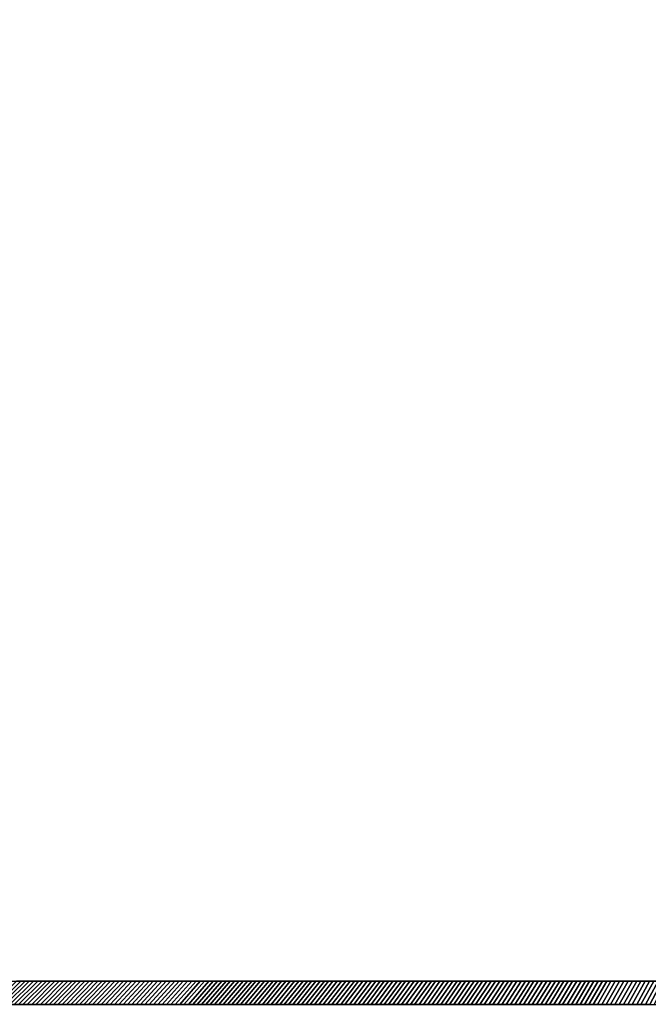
# Model space of a CAD drawing. Extents: x -14.9 to 10.5, y -11.3 to 8.7.
# Tile 4 of 14: x -8.4 to -2, y -11.3 to -1.2. Entities that reach past the tile are written whole.
import ezdxf

# ---------------------------------------------------------------- set-up
doc = ezdxf.new("R2010")
doc.units = 0
doc.header["$MEASUREMENT"] = 0
doc.layers.get('0').update_dxf_attribs({"linetype": 'CONTINUOUS'})

msp = doc.modelspace()

# ---------------------------------------------------------------- linework, layer by layer
at = {"elevation": -14.226}
msp.add_lwpolyline([(10.541, 5.059, 0.164351), (10.541, 5.134), (9.48, 8.613, 0.32213), (9.368, 8.693), (8.779, 8.693), (-14.696, 8.693, 0.376322), (-14.902, 8.459), (-14.902, -11.071), (-14.902, -11.072, 0.376322), (-14.696, -11.307), (8.779, -11.307), (9.368, -11.307, 0.318681), (9.48, -11.224), (10.541, -7.747, 0.154887), (10.542, -7.675, -0.15531)], format="xyb", close=True, dxfattribs=at)

# ---------------------------------------------------------------- meshes
mesh = msp.add_polymesh((2, 9))
for k, corner in enumerate([(-8.412, -11.307, -14.226), (-8.457, -11.307, -14.226), (-8.501, -11.307, -14.226), (-8.546, -11.307, -14.226), (-8.59, -11.307, -14.226), (-8.635, -11.307, -14.226), (-8.679, -11.307, -14.226), (-8.724, -11.307, -14.226), (-8.768, -11.307, -14.226), (-8.173, -11.07, -14.462), (-8.217, -11.07, -14.462), (-8.26, -11.07, -14.462), (-8.304, -11.07, -14.462), (-8.348, -11.07, -14.462), (-8.391, -11.07, -14.462), (-8.435, -11.07, -14.462), (-8.479, -11.07, -14.462), (-8.523, -11.07, -14.462)]):
    mesh.set_mesh_vertex(divmod(k, 9), corner)
mesh = msp.add_polymesh((2, 9))
for k, corner in enumerate([(-8.724, -11.307, 13.354), (-8.679, -11.307, 13.354), (-8.635, -11.307, 13.354), (-8.59, -11.307, 13.354), (-8.546, -11.307, 13.354), (-8.501, -11.307, 13.354), (-8.457, -11.307, 13.354), (-8.412, -11.307, 13.354), (-8.368, -11.307, 13.354), (-8.479, -11.07, 13.59), (-8.435, -11.07, 13.59), (-8.391, -11.07, 13.59), (-8.348, -11.07, 13.59), (-8.304, -11.07, 13.59), (-8.26, -11.07, 13.59), (-8.217, -11.07, 13.59), (-8.173, -11.07, 13.59), (-8.129, -11.07, 13.59)]):
    mesh.set_mesh_vertex(divmod(k, 9), corner)
mesh = msp.add_polymesh((2, 9))
for k, corner in enumerate([(-8.056, -11.307, -14.226), (-8.101, -11.307, -14.226), (-8.145, -11.307, -14.226), (-8.19, -11.307, -14.226), (-8.234, -11.307, -14.226), (-8.279, -11.307, -14.226), (-8.323, -11.307, -14.226), (-8.368, -11.307, -14.226), (-8.412, -11.307, -14.226), (-7.823, -11.07, -14.462), (-7.867, -11.07, -14.462), (-7.91, -11.07, -14.462), (-7.954, -11.07, -14.462), (-7.998, -11.07, -14.462), (-8.042, -11.07, -14.462), (-8.085, -11.07, -14.462), (-8.129, -11.07, -14.462), (-8.173, -11.07, -14.462)]):
    mesh.set_mesh_vertex(divmod(k, 9), corner)
mesh = msp.add_polymesh((2, 9))
for k, corner in enumerate([(-8.368, -11.307, 13.354), (-8.323, -11.307, 13.354), (-8.279, -11.307, 13.354), (-8.234, -11.307, 13.354), (-8.19, -11.307, 13.354), (-8.145, -11.307, 13.354), (-8.101, -11.307, 13.354), (-8.056, -11.307, 13.354), (-8.012, -11.307, 13.354), (-8.129, -11.07, 13.59), (-8.085, -11.07, 13.59), (-8.042, -11.07, 13.59), (-7.998, -11.07, 13.59), (-7.954, -11.07, 13.59), (-7.91, -11.07, 13.59), (-7.867, -11.07, 13.59), (-7.823, -11.07, 13.59), (-7.779, -11.07, 13.59)]):
    mesh.set_mesh_vertex(divmod(k, 9), corner)
mesh = msp.add_polymesh((2, 9))
for k, corner in enumerate([(-7.7, -11.307, -14.226), (-7.745, -11.307, -14.226), (-7.789, -11.307, -14.226), (-7.834, -11.307, -14.226), (-7.878, -11.307, -14.226), (-7.923, -11.307, -14.226), (-7.967, -11.307, -14.226), (-8.012, -11.307, -14.226), (-8.056, -11.307, -14.226), (-7.473, -11.07, -14.462), (-7.517, -11.07, -14.462), (-7.561, -11.07, -14.462), (-7.604, -11.07, -14.462), (-7.648, -11.07, -14.462), (-7.692, -11.07, -14.462), (-7.736, -11.07, -14.462), (-7.779, -11.07, -14.462), (-7.823, -11.07, -14.462)]):
    mesh.set_mesh_vertex(divmod(k, 9), corner)
mesh = msp.add_polymesh((2, 9))
for k, corner in enumerate([(-8.012, -11.307, 13.354), (-7.967, -11.307, 13.354), (-7.923, -11.307, 13.354), (-7.878, -11.307, 13.354), (-7.834, -11.307, 13.354), (-7.789, -11.307, 13.354), (-7.745, -11.307, 13.354), (-7.7, -11.307, 13.354), (-7.656, -11.307, 13.354), (-7.779, -11.07, 13.59), (-7.736, -11.07, 13.59), (-7.692, -11.07, 13.59), (-7.648, -11.07, 13.59), (-7.604, -11.07, 13.59), (-7.561, -11.07, 13.59), (-7.517, -11.07, 13.59), (-7.473, -11.07, 13.59), (-7.429, -11.07, 13.59)]):
    mesh.set_mesh_vertex(divmod(k, 9), corner)
mesh = msp.add_polymesh((2, 9))
for k, corner in enumerate([(-7.344, -11.307, -14.226), (-7.389, -11.307, -14.226), (-7.433, -11.307, -14.226), (-7.478, -11.307, -14.226), (-7.522, -11.307, -14.226), (-7.567, -11.307, -14.226), (-7.611, -11.307, -14.226), (-7.656, -11.307, -14.226), (-7.7, -11.307, -14.226), (-7.123, -11.07, -14.462), (-7.167, -11.07, -14.462), (-7.211, -11.07, -14.462), (-7.255, -11.07, -14.462), (-7.298, -11.07, -14.462), (-7.342, -11.07, -14.462), (-7.386, -11.07, -14.462), (-7.429, -11.07, -14.462), (-7.473, -11.07, -14.462)]):
    mesh.set_mesh_vertex(divmod(k, 9), corner)
mesh = msp.add_polymesh((2, 9))
for k, corner in enumerate([(-7.656, -11.307, 13.354), (-7.611, -11.307, 13.354), (-7.567, -11.307, 13.354), (-7.522, -11.307, 13.354), (-7.478, -11.307, 13.354), (-7.433, -11.307, 13.354), (-7.389, -11.307, 13.354), (-7.344, -11.307, 13.354), (-7.3, -11.307, 13.354), (-7.429, -11.07, 13.59), (-7.386, -11.07, 13.59), (-7.342, -11.07, 13.59), (-7.298, -11.07, 13.59), (-7.255, -11.07, 13.59), (-7.211, -11.07, 13.59), (-7.167, -11.07, 13.59), (-7.123, -11.07, 13.59), (-7.08, -11.07, 13.59)]):
    mesh.set_mesh_vertex(divmod(k, 9), corner)
mesh = msp.add_polymesh((2, 9))
for k, corner in enumerate([(-6.988, -11.307, -14.226), (-7.033, -11.307, -14.226), (-7.077, -11.307, -14.226), (-7.122, -11.307, -14.226), (-7.166, -11.307, -14.226), (-7.211, -11.307, -14.226), (-7.255, -11.307, -14.226), (-7.3, -11.307, -14.226), (-7.344, -11.307, -14.226), (-6.774, -11.07, -14.462), (-6.817, -11.07, -14.462), (-6.861, -11.07, -14.462), (-6.905, -11.07, -14.462), (-6.948, -11.07, -14.462), (-6.992, -11.07, -14.462), (-7.036, -11.07, -14.462), (-7.08, -11.07, -14.462), (-7.123, -11.07, -14.462)]):
    mesh.set_mesh_vertex(divmod(k, 9), corner)
mesh = msp.add_polymesh((2, 9))
for k, corner in enumerate([(-7.3, -11.307, 13.354), (-7.255, -11.307, 13.354), (-7.211, -11.307, 13.354), (-7.166, -11.307, 13.354), (-7.122, -11.307, 13.354), (-7.077, -11.307, 13.354), (-7.033, -11.307, 13.354), (-6.988, -11.307, 13.354), (-6.944, -11.307, 13.354), (-7.08, -11.07, 13.59), (-7.036, -11.07, 13.59), (-6.992, -11.07, 13.59), (-6.948, -11.07, 13.59), (-6.905, -11.07, 13.59), (-6.861, -11.07, 13.59), (-6.817, -11.07, 13.59), (-6.774, -11.07, 13.59), (-6.73, -11.07, 13.59)]):
    mesh.set_mesh_vertex(divmod(k, 9), corner)
mesh = msp.add_polymesh((2, 9))
for k, corner in enumerate([(-6.632, -11.307, -14.226), (-6.677, -11.307, -14.226), (-6.721, -11.307, -14.226), (-6.766, -11.307, -14.226), (-6.81, -11.307, -14.226), (-6.855, -11.307, -14.226), (-6.899, -11.307, -14.226), (-6.944, -11.307, -14.226), (-6.988, -11.307, -14.226), (-6.424, -11.07, -14.462), (-6.467, -11.07, -14.462), (-6.511, -11.07, -14.462), (-6.555, -11.07, -14.462), (-6.599, -11.07, -14.462), (-6.642, -11.07, -14.462), (-6.686, -11.07, -14.462), (-6.73, -11.07, -14.462), (-6.774, -11.07, -14.462)]):
    mesh.set_mesh_vertex(divmod(k, 9), corner)
mesh = msp.add_polymesh((2, 9))
for k, corner in enumerate([(-6.944, -11.307, 13.354), (-6.899, -11.307, 13.354), (-6.855, -11.307, 13.354), (-6.81, -11.307, 13.354), (-6.766, -11.307, 13.354), (-6.721, -11.307, 13.354), (-6.677, -11.307, 13.354), (-6.632, -11.307, 13.354), (-6.588, -11.307, 13.354), (-6.73, -11.07, 13.59), (-6.686, -11.07, 13.59), (-6.642, -11.07, 13.59), (-6.599, -11.07, 13.59), (-6.555, -11.07, 13.59), (-6.511, -11.07, 13.59), (-6.467, -11.07, 13.59), (-6.424, -11.07, 13.59), (-6.38, -11.07, 13.59)]):
    mesh.set_mesh_vertex(divmod(k, 9), corner)
mesh = msp.add_polymesh((2, 9))
for k, corner in enumerate([(-6.276, -11.307, -14.226), (-6.321, -11.307, -14.226), (-6.365, -11.307, -14.226), (-6.41, -11.307, -14.226), (-6.454, -11.307, -14.226), (-6.499, -11.307, -14.226), (-6.543, -11.307, -14.226), (-6.588, -11.307, -14.226), (-6.632, -11.307, -14.226), (-6.074, -11.07, -14.462), (-6.118, -11.07, -14.462), (-6.161, -11.07, -14.462), (-6.205, -11.07, -14.462), (-6.249, -11.07, -14.462), (-6.293, -11.07, -14.462), (-6.336, -11.07, -14.462), (-6.38, -11.07, -14.462), (-6.424, -11.07, -14.462)]):
    mesh.set_mesh_vertex(divmod(k, 9), corner)
mesh = msp.add_polymesh((2, 9))
for k, corner in enumerate([(-6.588, -11.307, 13.354), (-6.543, -11.307, 13.354), (-6.499, -11.307, 13.354), (-6.454, -11.307, 13.354), (-6.41, -11.307, 13.354), (-6.365, -11.307, 13.354), (-6.321, -11.307, 13.354), (-6.276, -11.307, 13.354), (-6.232, -11.307, 13.354), (-6.38, -11.07, 13.59), (-6.336, -11.07, 13.59), (-6.293, -11.07, 13.59), (-6.249, -11.07, 13.59), (-6.205, -11.07, 13.59), (-6.161, -11.07, 13.59), (-6.118, -11.07, 13.59), (-6.074, -11.07, 13.59), (-6.03, -11.07, 13.59)]):
    mesh.set_mesh_vertex(divmod(k, 9), corner)
mesh = msp.add_polymesh((2, 9))
for k, corner in enumerate([(-5.921, -11.307, -14.226), (-5.965, -11.307, -14.226), (-6.01, -11.307, -14.226), (-6.054, -11.307, -14.226), (-6.099, -11.307, -14.226), (-6.143, -11.307, -14.226), (-6.188, -11.307, -14.226), (-6.232, -11.307, -14.226), (-6.276, -11.307, -14.226), (-5.724, -11.07, -14.462), (-5.768, -11.07, -14.462), (-5.812, -11.07, -14.462), (-5.855, -11.07, -14.462), (-5.899, -11.07, -14.462), (-5.943, -11.07, -14.462), (-5.986, -11.07, -14.462), (-6.03, -11.07, -14.462), (-6.074, -11.07, -14.462)]):
    mesh.set_mesh_vertex(divmod(k, 9), corner)
mesh = msp.add_polymesh((2, 9))
for k, corner in enumerate([(-6.232, -11.307, 13.354), (-6.188, -11.307, 13.354), (-6.143, -11.307, 13.354), (-6.099, -11.307, 13.354), (-6.054, -11.307, 13.354), (-6.01, -11.307, 13.354), (-5.965, -11.307, 13.354), (-5.921, -11.307, 13.354), (-5.876, -11.307, 13.354), (-6.03, -11.07, 13.59), (-5.986, -11.07, 13.59), (-5.943, -11.07, 13.59), (-5.899, -11.07, 13.59), (-5.855, -11.07, 13.59), (-5.812, -11.07, 13.59), (-5.768, -11.07, 13.59), (-5.724, -11.07, 13.59), (-5.68, -11.07, 13.59)]):
    mesh.set_mesh_vertex(divmod(k, 9), corner)
mesh = msp.add_polymesh((2, 9))
for k, corner in enumerate([(-5.565, -11.307, -14.226), (-5.609, -11.307, -14.226), (-5.654, -11.307, -14.226), (-5.698, -11.307, -14.226), (-5.743, -11.307, -14.226), (-5.787, -11.307, -14.226), (-5.832, -11.307, -14.226), (-5.876, -11.307, -14.226), (-5.921, -11.307, -14.226), (-5.374, -11.07, -14.462), (-5.418, -11.07, -14.462), (-5.462, -11.07, -14.462), (-5.505, -11.07, -14.462), (-5.549, -11.07, -14.462), (-5.593, -11.07, -14.462), (-5.637, -11.07, -14.462), (-5.68, -11.07, -14.462), (-5.724, -11.07, -14.462)]):
    mesh.set_mesh_vertex(divmod(k, 9), corner)
mesh = msp.add_polymesh((2, 9))
for k, corner in enumerate([(-5.876, -11.307, 13.354), (-5.832, -11.307, 13.354), (-5.787, -11.307, 13.354), (-5.743, -11.307, 13.354), (-5.698, -11.307, 13.354), (-5.654, -11.307, 13.354), (-5.609, -11.307, 13.354), (-5.565, -11.307, 13.354), (-5.52, -11.307, 13.354), (-5.68, -11.07, 13.59), (-5.637, -11.07, 13.59), (-5.593, -11.07, 13.59), (-5.549, -11.07, 13.59), (-5.505, -11.07, 13.59), (-5.462, -11.07, 13.59), (-5.418, -11.07, 13.59), (-5.374, -11.07, 13.59), (-5.331, -11.07, 13.59)]):
    mesh.set_mesh_vertex(divmod(k, 9), corner)
mesh = msp.add_polymesh((2, 9))
for k, corner in enumerate([(-5.209, -11.307, -14.226), (-5.253, -11.307, -14.226), (-5.298, -11.307, -14.226), (-5.342, -11.307, -14.226), (-5.387, -11.307, -14.226), (-5.431, -11.307, -14.226), (-5.476, -11.307, -14.226), (-5.52, -11.307, -14.226), (-5.565, -11.307, -14.226), (-5.024, -11.07, -14.462), (-5.068, -11.07, -14.462), (-5.112, -11.07, -14.462), (-5.156, -11.07, -14.462), (-5.199, -11.07, -14.462), (-5.243, -11.07, -14.462), (-5.287, -11.07, -14.462), (-5.331, -11.07, -14.462), (-5.374, -11.07, -14.462)]):
    mesh.set_mesh_vertex(divmod(k, 9), corner)
mesh = msp.add_polymesh((2, 9))
for k, corner in enumerate([(-5.52, -11.307, 13.354), (-5.476, -11.307, 13.354), (-5.431, -11.307, 13.354), (-5.387, -11.307, 13.354), (-5.342, -11.307, 13.354), (-5.298, -11.307, 13.354), (-5.253, -11.307, 13.354), (-5.209, -11.307, 13.354), (-5.164, -11.307, 13.354), (-5.331, -11.07, 13.59), (-5.287, -11.07, 13.59), (-5.243, -11.07, 13.59), (-5.199, -11.07, 13.59), (-5.156, -11.07, 13.59), (-5.112, -11.07, 13.59), (-5.068, -11.07, 13.59), (-5.024, -11.07, 13.59), (-4.981, -11.07, 13.59)]):
    mesh.set_mesh_vertex(divmod(k, 9), corner)
mesh = msp.add_polymesh((2, 9))
for k, corner in enumerate([(-4.853, -11.307, -14.226), (-4.897, -11.307, -14.226), (-4.942, -11.307, -14.226), (-4.986, -11.307, -14.226), (-5.031, -11.307, -14.226), (-5.075, -11.307, -14.226), (-5.12, -11.307, -14.226), (-5.164, -11.307, -14.226), (-5.209, -11.307, -14.226), (-4.675, -11.07, -14.462), (-4.718, -11.07, -14.462), (-4.762, -11.07, -14.462), (-4.806, -11.07, -14.462), (-4.85, -11.07, -14.462), (-4.893, -11.07, -14.462), (-4.937, -11.07, -14.462), (-4.981, -11.07, -14.462), (-5.024, -11.07, -14.462)]):
    mesh.set_mesh_vertex(divmod(k, 9), corner)
mesh = msp.add_polymesh((2, 9))
for k, corner in enumerate([(-5.164, -11.307, 13.354), (-5.12, -11.307, 13.354), (-5.075, -11.307, 13.354), (-5.031, -11.307, 13.354), (-4.986, -11.307, 13.354), (-4.942, -11.307, 13.354), (-4.897, -11.307, 13.354), (-4.853, -11.307, 13.354), (-4.808, -11.307, 13.354), (-4.981, -11.07, 13.59), (-4.937, -11.07, 13.59), (-4.893, -11.07, 13.59), (-4.85, -11.07, 13.59), (-4.806, -11.07, 13.59), (-4.762, -11.07, 13.59), (-4.718, -11.07, 13.59), (-4.675, -11.07, 13.59), (-4.631, -11.07, 13.59)]):
    mesh.set_mesh_vertex(divmod(k, 9), corner)
mesh = msp.add_polymesh((2, 9))
for k, corner in enumerate([(-4.497, -11.307, -14.226), (-4.541, -11.307, -14.226), (-4.586, -11.307, -14.226), (-4.63, -11.307, -14.226), (-4.675, -11.307, -14.226), (-4.719, -11.307, -14.226), (-4.764, -11.307, -14.226), (-4.808, -11.307, -14.226), (-4.853, -11.307, -14.226), (-4.325, -11.07, -14.462), (-4.368, -11.07, -14.462), (-4.412, -11.07, -14.462), (-4.456, -11.07, -14.462), (-4.5, -11.07, -14.462), (-4.543, -11.07, -14.462), (-4.587, -11.07, -14.462), (-4.631, -11.07, -14.462), (-4.675, -11.07, -14.462)]):
    mesh.set_mesh_vertex(divmod(k, 9), corner)
mesh = msp.add_polymesh((2, 9))
for k, corner in enumerate([(-4.808, -11.307, 13.354), (-4.764, -11.307, 13.354), (-4.719, -11.307, 13.354), (-4.675, -11.307, 13.354), (-4.63, -11.307, 13.354), (-4.586, -11.307, 13.354), (-4.541, -11.307, 13.354), (-4.497, -11.307, 13.354), (-4.452, -11.307, 13.354), (-4.631, -11.07, 13.59), (-4.587, -11.07, 13.59), (-4.543, -11.07, 13.59), (-4.5, -11.07, 13.59), (-4.456, -11.07, 13.59), (-4.412, -11.07, 13.59), (-4.368, -11.07, 13.59), (-4.325, -11.07, 13.59), (-4.281, -11.07, 13.59)]):
    mesh.set_mesh_vertex(divmod(k, 9), corner)
mesh = msp.add_polymesh((2, 9))
for k, corner in enumerate([(-4.141, -11.307, -14.226), (-4.185, -11.307, -14.226), (-4.23, -11.307, -14.226), (-4.274, -11.307, -14.226), (-4.319, -11.307, -14.226), (-4.363, -11.307, -14.226), (-4.408, -11.307, -14.226), (-4.452, -11.307, -14.226), (-4.497, -11.307, -14.226), (-3.975, -11.07, -14.462), (-4.019, -11.07, -14.462), (-4.062, -11.07, -14.462), (-4.106, -11.07, -14.462), (-4.15, -11.07, -14.462), (-4.194, -11.07, -14.462), (-4.237, -11.07, -14.462), (-4.281, -11.07, -14.462), (-4.325, -11.07, -14.462)]):
    mesh.set_mesh_vertex(divmod(k, 9), corner)
mesh = msp.add_polymesh((2, 9))
for k, corner in enumerate([(-4.452, -11.307, 13.354), (-4.408, -11.307, 13.354), (-4.363, -11.307, 13.354), (-4.319, -11.307, 13.354), (-4.274, -11.307, 13.354), (-4.23, -11.307, 13.354), (-4.185, -11.307, 13.354), (-4.141, -11.307, 13.354), (-4.096, -11.307, 13.354), (-4.281, -11.07, 13.59), (-4.237, -11.07, 13.59), (-4.194, -11.07, 13.59), (-4.15, -11.07, 13.59), (-4.106, -11.07, 13.59), (-4.062, -11.07, 13.59), (-4.019, -11.07, 13.59), (-3.975, -11.07, 13.59), (-3.931, -11.07, 13.59)]):
    mesh.set_mesh_vertex(divmod(k, 9), corner)
mesh = msp.add_polymesh((2, 9))
for k, corner in enumerate([(-3.785, -11.307, -14.226), (-3.829, -11.307, -14.226), (-3.874, -11.307, -14.226), (-3.918, -11.307, -14.226), (-3.963, -11.307, -14.226), (-4.007, -11.307, -14.226), (-4.052, -11.307, -14.226), (-4.096, -11.307, -14.226), (-4.141, -11.307, -14.226), (-3.625, -11.07, -14.462), (-3.669, -11.07, -14.462), (-3.713, -11.07, -14.462), (-3.756, -11.07, -14.462), (-3.8, -11.07, -14.462), (-3.844, -11.07, -14.462), (-3.887, -11.07, -14.462), (-3.931, -11.07, -14.462), (-3.975, -11.07, -14.462)]):
    mesh.set_mesh_vertex(divmod(k, 9), corner)
mesh = msp.add_polymesh((2, 9))
for k, corner in enumerate([(-4.096, -11.307, 13.354), (-4.052, -11.307, 13.354), (-4.007, -11.307, 13.354), (-3.963, -11.307, 13.354), (-3.918, -11.307, 13.354), (-3.874, -11.307, 13.354), (-3.829, -11.307, 13.354), (-3.785, -11.307, 13.354), (-3.74, -11.307, 13.354), (-3.931, -11.07, 13.59), (-3.887, -11.07, 13.59), (-3.844, -11.07, 13.59), (-3.8, -11.07, 13.59), (-3.756, -11.07, 13.59), (-3.713, -11.07, 13.59), (-3.669, -11.07, 13.59), (-3.625, -11.07, 13.59), (-3.581, -11.07, 13.59)]):
    mesh.set_mesh_vertex(divmod(k, 9), corner)
mesh = msp.add_polymesh((2, 9))
for k, corner in enumerate([(-3.429, -11.307, -14.226), (-3.473, -11.307, -14.226), (-3.518, -11.307, -14.226), (-3.562, -11.307, -14.226), (-3.607, -11.307, -14.226), (-3.651, -11.307, -14.226), (-3.696, -11.307, -14.226), (-3.74, -11.307, -14.226), (-3.785, -11.307, -14.226), (-3.275, -11.07, -14.462), (-3.319, -11.07, -14.462), (-3.363, -11.07, -14.462), (-3.406, -11.07, -14.462), (-3.45, -11.07, -14.462), (-3.494, -11.07, -14.462), (-3.538, -11.07, -14.462), (-3.581, -11.07, -14.462), (-3.625, -11.07, -14.462)]):
    mesh.set_mesh_vertex(divmod(k, 9), corner)
mesh = msp.add_polymesh((2, 9))
for k, corner in enumerate([(-3.74, -11.307, 13.354), (-3.696, -11.307, 13.354), (-3.651, -11.307, 13.354), (-3.607, -11.307, 13.354), (-3.562, -11.307, 13.354), (-3.518, -11.307, 13.354), (-3.473, -11.307, 13.354), (-3.429, -11.307, 13.354), (-3.384, -11.307, 13.354), (-3.581, -11.07, 13.59), (-3.538, -11.07, 13.59), (-3.494, -11.07, 13.59), (-3.45, -11.07, 13.59), (-3.406, -11.07, 13.59), (-3.363, -11.07, 13.59), (-3.319, -11.07, 13.59), (-3.275, -11.07, 13.59), (-3.232, -11.07, 13.59)]):
    mesh.set_mesh_vertex(divmod(k, 9), corner)
mesh = msp.add_polymesh((2, 9))
for k, corner in enumerate([(-3.073, -11.307, -14.226), (-3.117, -11.307, -14.226), (-3.162, -11.307, -14.226), (-3.206, -11.307, -14.226), (-3.251, -11.307, -14.226), (-3.295, -11.307, -14.226), (-3.34, -11.307, -14.226), (-3.384, -11.307, -14.226), (-3.429, -11.307, -14.226), (-2.925, -11.07, -14.462), (-2.969, -11.07, -14.462), (-3.013, -11.07, -14.462), (-3.057, -11.07, -14.462), (-3.1, -11.07, -14.462), (-3.144, -11.07, -14.462), (-3.188, -11.07, -14.462), (-3.232, -11.07, -14.462), (-3.275, -11.07, -14.462)]):
    mesh.set_mesh_vertex(divmod(k, 9), corner)
mesh = msp.add_polymesh((2, 9))
for k, corner in enumerate([(-3.384, -11.307, 13.354), (-3.34, -11.307, 13.354), (-3.295, -11.307, 13.354), (-3.251, -11.307, 13.354), (-3.206, -11.307, 13.354), (-3.162, -11.307, 13.354), (-3.117, -11.307, 13.354), (-3.073, -11.307, 13.354), (-3.028, -11.307, 13.354), (-3.232, -11.07, 13.59), (-3.188, -11.07, 13.59), (-3.144, -11.07, 13.59), (-3.1, -11.07, 13.59), (-3.057, -11.07, 13.59), (-3.013, -11.07, 13.59), (-2.969, -11.07, 13.59), (-2.925, -11.07, 13.59), (-2.882, -11.07, 13.59)]):
    mesh.set_mesh_vertex(divmod(k, 9), corner)
mesh = msp.add_polymesh((2, 9))
for k, corner in enumerate([(-2.717, -11.307, -14.226), (-2.761, -11.307, -14.226), (-2.806, -11.307, -14.226), (-2.85, -11.307, -14.226), (-2.895, -11.307, -14.226), (-2.939, -11.307, -14.226), (-2.984, -11.307, -14.226), (-3.028, -11.307, -14.226), (-3.073, -11.307, -14.226), (-2.576, -11.07, -14.462), (-2.619, -11.07, -14.462), (-2.663, -11.07, -14.462), (-2.707, -11.07, -14.462), (-2.751, -11.07, -14.462), (-2.794, -11.07, -14.462), (-2.838, -11.07, -14.462), (-2.882, -11.07, -14.462), (-2.925, -11.07, -14.462)]):
    mesh.set_mesh_vertex(divmod(k, 9), corner)
mesh = msp.add_polymesh((2, 9))
for k, corner in enumerate([(-3.028, -11.307, 13.354), (-2.984, -11.307, 13.354), (-2.939, -11.307, 13.354), (-2.895, -11.307, 13.354), (-2.85, -11.307, 13.354), (-2.806, -11.307, 13.354), (-2.761, -11.307, 13.354), (-2.717, -11.307, 13.354), (-2.672, -11.307, 13.354), (-2.882, -11.07, 13.59), (-2.838, -11.07, 13.59), (-2.794, -11.07, 13.59), (-2.751, -11.07, 13.59), (-2.707, -11.07, 13.59), (-2.663, -11.07, 13.59), (-2.619, -11.07, 13.59), (-2.576, -11.07, 13.59), (-2.532, -11.07, 13.59)]):
    mesh.set_mesh_vertex(divmod(k, 9), corner)
mesh = msp.add_polymesh((2, 9))
for k, corner in enumerate([(-2.361, -11.307, -14.226), (-2.405, -11.307, -14.226), (-2.45, -11.307, -14.226), (-2.494, -11.307, -14.226), (-2.539, -11.307, -14.226), (-2.583, -11.307, -14.226), (-2.628, -11.307, -14.226), (-2.672, -11.307, -14.226), (-2.717, -11.307, -14.226), (-2.226, -11.07, -14.462), (-2.27, -11.07, -14.462), (-2.313, -11.07, -14.462), (-2.357, -11.07, -14.462), (-2.401, -11.07, -14.462), (-2.444, -11.07, -14.462), (-2.488, -11.07, -14.462), (-2.532, -11.07, -14.462), (-2.576, -11.07, -14.462)]):
    mesh.set_mesh_vertex(divmod(k, 9), corner)
mesh = msp.add_polymesh((2, 9))
for k, corner in enumerate([(-2.672, -11.307, 13.354), (-2.628, -11.307, 13.354), (-2.583, -11.307, 13.354), (-2.539, -11.307, 13.354), (-2.494, -11.307, 13.354), (-2.45, -11.307, 13.354), (-2.405, -11.307, 13.354), (-2.361, -11.307, 13.354), (-2.316, -11.307, 13.354), (-2.532, -11.07, 13.59), (-2.488, -11.07, 13.59), (-2.444, -11.07, 13.59), (-2.401, -11.07, 13.59), (-2.357, -11.07, 13.59), (-2.313, -11.07, 13.59), (-2.27, -11.07, 13.59), (-2.226, -11.07, 13.59), (-2.182, -11.07, 13.59)]):
    mesh.set_mesh_vertex(divmod(k, 9), corner)
mesh = msp.add_polymesh((2, 9))
for k, corner in enumerate([(-2.005, -11.307, -14.226), (-2.049, -11.307, -14.226), (-2.094, -11.307, -14.226), (-2.138, -11.307, -14.226), (-2.183, -11.307, -14.226), (-2.227, -11.307, -14.226), (-2.272, -11.307, -14.226), (-2.316, -11.307, -14.226), (-2.361, -11.307, -14.226), (-1.876, -11.07, -14.462), (-1.92, -11.07, -14.462), (-1.963, -11.07, -14.462), (-2.007, -11.07, -14.462), (-2.051, -11.07, -14.462), (-2.095, -11.07, -14.462), (-2.138, -11.07, -14.462), (-2.182, -11.07, -14.462), (-2.226, -11.07, -14.462)]):
    mesh.set_mesh_vertex(divmod(k, 9), corner)
mesh = msp.add_polymesh((2, 9))
for k, corner in enumerate([(-2.316, -11.307, 13.354), (-2.272, -11.307, 13.354), (-2.227, -11.307, 13.354), (-2.183, -11.307, 13.354), (-2.138, -11.307, 13.354), (-2.094, -11.307, 13.354), (-2.049, -11.307, 13.354), (-2.005, -11.307, 13.354), (-1.96, -11.307, 13.354), (-2.182, -11.07, 13.59), (-2.138, -11.07, 13.59), (-2.095, -11.07, 13.59), (-2.051, -11.07, 13.59), (-2.007, -11.07, 13.59), (-1.963, -11.07, 13.59), (-1.92, -11.07, 13.59), (-1.876, -11.07, 13.59), (-1.832, -11.07, 13.59)]):
    mesh.set_mesh_vertex(divmod(k, 9), corner)

doc.saveas('drawing.dxf')
